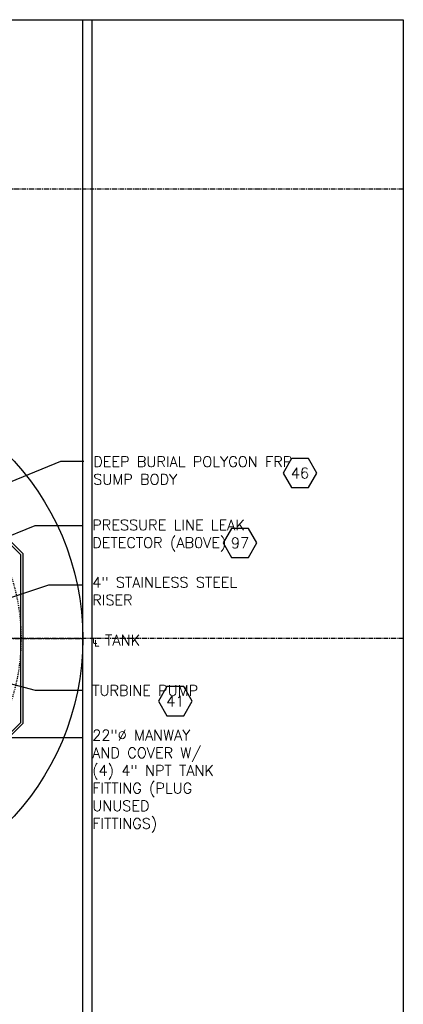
# Model space of a CAD drawing. Extents: x -750 to 90, y 3202 to 3394.
# Tile 72 of 72: x 49 to 90, y 3289 to 3394. Entities that reach past the tile are written whole.
import ezdxf
from ezdxf.enums import TextEntityAlignment as Align

# ---------------------------------------------------------------- set-up
doc = ezdxf.new("R2010")
doc.units = 0
doc.header["$MEASUREMENT"] = 0
doc.linetypes.add('CENTER1', pattern=[0.6625, 0.5, -0.075, 0.0125, -0.075])
doc.linetypes.add('HIDDEN5', pattern=[0.05, 0.025, -0.025])
doc.layers.get('0').update_dxf_attribs({"linetype": 'CONTINUOUS'})
for name, color, linetype in [('CENTERLINE', 3, 'CENTER1'), ('FREEZE-ALWAYS', 7, 'CONTINUOUS'), ('FRP-COLLAR', 2, 'CONTINUOUS'), ('FRP-SUMP', 2, 'CONTINUOUS'), ('TEXT', 3, 'CONTINUOUS')]:
    doc.layers.add(name, color=color, linetype=linetype)
doc.layers.add('FREEZE-LINES', color=8, linetype='CONTINUOUS', plot=False)
doc.styles.add('GM2-3$0$SIMPLEX', font='simplex.shx')
doc.styles.add('SIMPLEX', font='simplex')
doc.dimstyles.new('DIM12', dxfattribs={"dimscale": 12, "dimtxt": 0.09375, "dimasz": 0.09375, "dimexe": 0.0625, "dimexo": 0.0625, "dimgap": 0.0625, "dimtad": 1, "dimdec": 4, "dimzin": 3, "dimdsep": 46, "dimlunit": 4, "dimtxsty": 'SIMPLEX', "dimcen": 0, "dimclrd": 3, "dimclre": 3, "dimclrt": 3, "dimadec": 0, "dimazin": 0, "dimtfac": 1, "dimtdec": 4, "dimtmove": 0, "dimatfit": 3, "dimfxl": 1, "dimfrac": 2, "dimtolj": 1, "dimtzin": 3, "dimarcsym": 0})

# ---------------------------------------------------------------- blocks, each defined once
blk = doc.blocks.new('HEX')
at = {"color": 3}
blk.add_lwpolyline([(-0.0577, 0.1), (-0.1155, 0), (-0.0577, -0.1), (0.0577, -0.1), (0.1155, 0), (0.0577, 0.1)], close=True, dxfattribs=at)
at = {"color": 3, "style": 'SIMPLEX'}
blk.add_attdef('D#', text='', height=0.08, dxfattribs=at).set_placement((0, 0), align=Align.MIDDLE)

msp = doc.modelspace()

# ---------------------------------------------------------------- linework, layer by layer
at = {"layer": 'CENTERLINE'}
msp.add_line((-0.08631, 3328.13499), (55.91369, 3328.13499), dxfattribs=at)
at = {"layer": 'FREEZE-ALWAYS', "color": 60, "linetype": 'Continuous'}
msp.add_lwpolyline([(-174.08631, 3393.81703), (89.91369, 3393.81703), (89.91369, 3201.81703), (-174.08631, 3201.81703)], close=True, dxfattribs=at)
at = {"layer": 'FREEZE-LINES', "color": 8, "linetype": 'Continuous'}
for p, q in [((55.91369, 3253.50724), (55.91369, 3393.81703)), ((56.91369, 3253.50724), (56.91369, 3393.81703))]:
    msp.add_line(p, q, dxfattribs=at)
at = {"layer": 'FREEZE-LINES', "color": 8, "linetype": 'CENTER1'}
for p, q in [((89.91369, 3375.81703), (-42.08631, 3375.81703)), ((89.91369, 3328.13499), (-42.08631, 3328.13499))]:
    msp.add_line(p, q, dxfattribs=at)
at = {"layer": 'FREEZE-LINES', "color": 8, "linetype": 'Continuous'}
msp.add_circle((27.91369, 3328.13499), 28, dxfattribs=at)
at = {"layer": 'FRP-COLLAR', "color": 7, "linetype": 'HIDDEN5'}
msp.add_circle((27.91369, 3328.13499), 21.45312, dxfattribs=at)
at = {"layer": 'FRP-SUMP', "linetype": 'Continuous'}
for points in [[(49.60196, 3337.11856), (36.89726, 3349.82326), (18.93011, 3349.82326), (6.22541, 3337.11856), (6.22541, 3319.15141), (18.93011, 3306.44671), (36.89726, 3306.44671), (49.60196, 3319.15141)], [(49.35724, 3337.0172), (36.7959, 3349.57854), (19.03148, 3349.57854), (6.47013, 3337.0172), (6.47013, 3319.25278), (19.03148, 3306.69143), (36.7959, 3306.69143), (49.35724, 3319.25278)]]:
    msp.add_lwpolyline(points, close=True, dxfattribs=at)

# ---------------------------------------------------------------- block references
at = {"layer": 'TEXT'}
ref = msp.add_blockref('HEX', (78.95376, 3345.70396), dxfattribs=dict(at, xscale=15.46987781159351, yscale=15.46987781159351, zscale=15.46987781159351))
ref.add_attrib('D#', '46', dxfattribs={"layer": '0', "height": 1.125, "style": 'SIMPLEX'}).set_placement((78.95376, 3345.70396), align=Align.MIDDLE)
ref = msp.add_blockref('HEX', (72.58747, 3338.29029), dxfattribs=dict(at, xscale=15.46987781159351, yscale=15.46987781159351, zscale=15.46987781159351))
ref.add_attrib('D#', '97', dxfattribs={"layer": '0', "height": 1.125, "style": 'SIMPLEX'}).set_placement((72.58747, 3338.29029), align=Align.MIDDLE)
ref = msp.add_blockref('HEX', (65.72818, 3321.50533), dxfattribs=dict(at, xscale=15.46987781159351, yscale=15.46987781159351, zscale=15.46987781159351))
ref.add_attrib('D#', '41', dxfattribs={"layer": '0', "height": 1.125, "style": 'SIMPLEX'}).set_placement((65.72818, 3321.50533), align=Align.MIDDLE)

# ---------------------------------------------------------------- texts
at = {"layer": 'TEXT', "char_height": 1.125}
for s, insert, width, attachment_point, style in [('DEEP BURIAL POLYGON FRP SUMP BODY', (57.01784, 3347.48116), 23.3728415, 1, 'SIMPLEX'), ('\\pt2.16;PRESSURE LINE LEAK DETECTOR (AB0VE)', (56.91369, 3340.75453), 17.864943, 1, 'SIMPLEX'), ('4" STAINLESS STEEL RISER', (56.91369, 3334.67603), 17.1474458, 1, 'SIMPLEX'), ('℄ TANK', (56.91369, 3327.28673), 15.3799167, 7, 'GM2-3$0$SIMPLEX'), ('TURBINE PUMP ', (56.91369, 3323.1931), 11.2820929, 1, 'SIMPLEX'), ('22"%%C MANWAY AND COVER W/ (4) 4" NPT TANK FITTING (PLUG UNUSED FITTINGS)', (56.91369, 3318.45516), 14.7686991, 1, 'SIMPLEX')]:
    msp.add_mtext(s, dxfattribs=dict(at, insert=insert, width=width, attachment_point=attachment_point, style=style))

# ---------------------------------------------------------------- leaders
at = {"layer": 'TEXT'}
for points in [[(43.7724, 3342.94813), (53.58656, 3346.9718), (56.00791, 3346.9718)], [(32.28655, 3332.62193), (50.84773, 3340.15563), (55.91369, 3340.15563)], [(37.94249, 3329.10785), (52.31871, 3333.85118), (55.91369, 3333.85118)], [(38.39632, 3325.9155), (50.84773, 3322.66969), (55.91369, 3322.66969)], [(36.95048, 3321.43433), (43.49664, 3317.65459), (55.91369, 3317.65459)]]:
    msp.add_leader(points, dimstyle='DIM12', dxfattribs=at)

doc.saveas('drawing.dxf')
